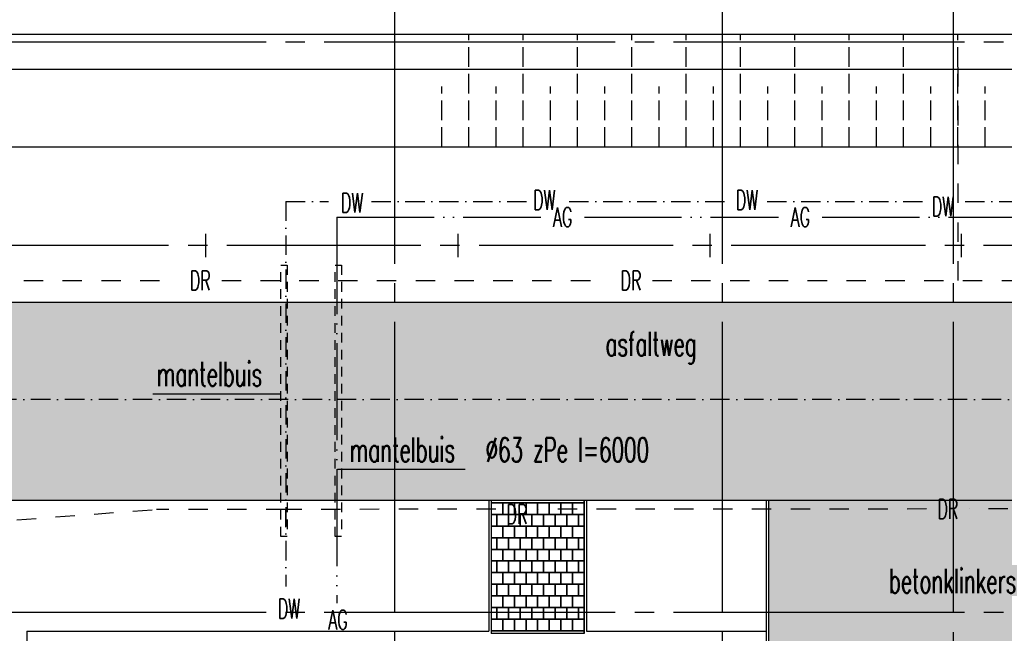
# Model space of a CAD drawing. Extents: x 0 to 295580, y 0 to 170026.
# Tile 11 of 30: x 103029 to 128401, y 113058 to 128878. Entities that reach past the tile are written whole.
import ezdxf
from ezdxf.enums import TextEntityAlignment as Align

# ---------------------------------------------------------------- set-up
doc = ezdxf.new("R2010")
doc.units = 0
doc.header["$LTSCALE"] = 250
for name, pattern in [('CENTRE_S', [3.5, 2, -0.75, 0, -0.75]), ('DCENTRE_L', [13, 10, -1, 0, -1, 0, -1]), ('HIDDEN_M', [2.75, 2, -0.75]), ('HIDDEN_S', [1.75, 1, -0.75]), ('STR4', [26, 20, -2, 2, -2]), ('STRAMIEN_X', [36, 30, -2, 2, -2]), ('STRIPE_M', [4, 2, -2])]:
    doc.linetypes.add(name, pattern=pattern)
for name, color, linetype in [('B0', 51, 'CONTINUOUS'), ('B1', 52, 'CONTINUOUS'), ('B2', 30, 'CONTINUOUS'), ('B3', 110, 'CONTINUOUS'), ('B3-AFRAST', 110, 'STR4'), ('BCL1', 71, 'CENTRE_S'), ('BHL1', 61, 'HIDDEN_S'), ('BHL2', 63, 'HIDDEN_M'), ('BPP-105', 105, 'CONTINUOUS'), ('BPP-33', 33, 'CONTINUOUS'), ('BTXT2', 123, 'CONTINUOUS'), ('BTXT3', 150, 'CONTINUOUS'), ('HULP-AG', 50, 'DCENTRE_L'), ('HULP-DR', 254, 'STRIPE_M'), ('HULP-DW', 130, 'CENTRE_S'), ('MEETLIJNEN', 20, 'STRAMIEN_X')]:
    doc.layers.add(name, color=color, linetype=linetype)
doc.styles.add('SIMPLEX06', font='SIMPLEX.shx', dxfattribs={"width": 0.6, "height": 625})

msp = doc.modelspace()

# ---------------------------------------------------------------- linework, layer by layer
at = {"layer": 'B0'}
for p, q in [((109001.02688, 116482.38874), (98951.02688, 116482.38874)), ((115116.02688, 116482.38874), (115116.02688, 113112.83576)), ((115176.02688, 116482.38874), (115176.02688, 113052.83576)), ((117576.02688, 116482.38874), (117576.02688, 113052.83576)), ((117636.02688, 116482.38874), (117636.02688, 113112.83576)), ((122266.02688, 116482.38874), (122266.02688, 112152.83576)), ((122326.02688, 116482.38874), (122326.02688, 112152.83576)), ((103216.02688, 113112.83576), (103216.02688, 101202.83576)), ((117636.02688, 113112.83576), (122266.02688, 113112.83576))]:
    msp.add_line(p, q, dxfattribs=at)
for points in [[(115326.02688, 115822.38874), (115326.02688, 116122.38874), (115176.02688, 116122.38874), (115176.02688, 115822.38874)], [(117576.02688, 115822.38874), (117576.02688, 116122.38874), (117426.02688, 116122.38874), (117426.02688, 115822.38874)], [(115326.02688, 115222.38874), (115326.02688, 115522.38874), (115176.02688, 115522.38874), (115176.02688, 115222.38874)], [(117576.02688, 115222.38874), (117576.02688, 115522.38874), (117426.02688, 115522.38874), (117426.02688, 115222.38874)], [(115326.02688, 114622.38874), (115326.02688, 114922.38874), (115176.02688, 114922.38874), (115176.02688, 114622.38874)], [(117576.02688, 114622.38874), (117576.02688, 114922.38874), (117426.02688, 114922.38874), (117426.02688, 114622.38874)], [(115326.02688, 114022.38874), (115326.02688, 114322.38874), (115176.02688, 114322.38874), (115176.02688, 114022.38874)], [(117576.02688, 114022.38874), (117576.02688, 114322.38874), (117426.02688, 114322.38874), (117426.02688, 114022.38874)], [(115326.02688, 113422.38874), (115326.02688, 113722.38874), (115176.02688, 113722.38874), (115176.02688, 113422.38874)], [(117576.02688, 113422.38874), (117576.02688, 113722.38874), (117426.02688, 113722.38874), (117426.02688, 113422.38874)]]:
    msp.add_lwpolyline(points, close=True, dxfattribs=at)
at = {"layer": 'B1'}
msp.add_line((45176.02688, 127602.83576), (283866.02688, 127602.83576), dxfattribs=at)
at = {"layer": 'B2'}
for p, q in [((46062.05376, 128502.83576), (282466.02688, 128502.83576)), ((94217.6741, 125602.83576), (285466.02688, 125602.83576)), ((117576.02688, 116422.38874), (115176.02688, 116422.38874)), ((103216.02688, 113112.83576), (115116.02688, 113112.83576))]:
    msp.add_line(p, q, dxfattribs=at)
for points in [[(115176.02688, 116422.38874), (117576.02688, 116422.38874), (117576.02688, 116482.38874), (115176.02688, 116482.38874)], [(115176.02688, 113062.38874), (117576.02688, 113062.38874), (117576.02688, 113122.38874), (115176.02688, 113122.38874)]]:
    msp.add_lwpolyline(points, close=True, dxfattribs=at)
at = {"layer": 'B3'}
for p, q in [((277216.02688, 121582.38874), (93951.02688, 121582.38874)), ((115176.02688, 116482.38874), (108726.02688, 116482.38874)), ((138201.02688, 116482.38874), (117576.02688, 116482.38874))]:
    msp.add_line(p, q, dxfattribs=at)
at = {"layer": 'B3-AFRAST'}
for p, q in [((107816.26268, 123355.9419), (107816.26268, 122757.28076)), ((114316.26268, 123355.9419), (114316.26268, 122757.28076)), ((120816.26268, 123355.9419), (120816.26268, 122757.28076)), ((127291.26268, 123355.9419), (127291.26268, 122757.28076)), ((256366.02688, 123052.83576), (43426.02688, 123052.83576))]:
    msp.add_line(p, q, dxfattribs=at)
at = {"layer": 'BCL1'}
msp.add_line((290216.02688, 119082.38874), (96451.02688, 119082.38874), dxfattribs=at)
at = {"layer": 'BHL1'}
for p, q in [((109760, 115552.83576), (109760, 122552.83576)), ((109760, 122552.83576), (109920, 122552.83576)), ((109920, 122552.83576), (109920, 115552.83576)), ((111160, 115552.83576), (111160, 122552.83576)), ((111160, 122552.83576), (111320, 122552.83576)), ((111320, 122552.83576), (111320, 115552.83576)), ((109920, 115552.83576), (109760, 115552.83576)), ((111320, 115552.83576), (111160, 115552.83576))]:
    msp.add_line(p, q, dxfattribs=at)
at = {"layer": 'BHL2'}
for p, q in [((114603.52515, 125602.83576), (114603.52515, 128502.83576)), ((116003.52515, 125602.83576), (116003.52515, 128502.83576)), ((117403.52515, 125602.83576), (117403.52515, 128502.83576)), ((118803.52515, 125602.83576), (118803.52515, 128502.83576)), ((120203.52515, 125602.83576), (120203.52515, 128502.83576)), ((121603.52515, 125602.83576), (121603.52515, 128502.83576)), ((123003.52515, 125602.83576), (123003.52515, 128502.83576)), ((124403.52515, 125602.83576), (124403.52515, 128502.83576)), ((125803.52515, 125602.83576), (125803.52515, 128502.83576)), ((127203.52515, 125602.83576), (127203.52515, 128502.83576)), ((113911.13364, 125602.83576), (113911.13364, 127156.53307)), ((115311.13364, 125602.83576), (115311.13364, 127156.53307)), ((116711.13364, 125602.83576), (116711.13364, 127156.53307)), ((118111.13364, 125602.83576), (118111.13364, 127156.53307)), ((119511.13364, 125602.83576), (119511.13364, 127156.53307)), ((120911.13364, 125602.83576), (120911.13364, 127156.53307)), ((122311.13364, 125602.83576), (122311.13364, 127156.53307)), ((123711.13364, 125602.83576), (123711.13364, 127156.53307)), ((125111.13364, 125602.83576), (125111.13364, 127156.53307)), ((126511.13364, 125602.83576), (126511.13364, 127156.53307)), ((127911.13364, 125602.83576), (127911.13364, 127156.53307))]:
    msp.add_line(p, q, dxfattribs=at)
at = {"layer": 'BPP-105'}
msp.add_solid([(122326.02688, 112152.83576), (122326.02688, 116482.38874), (131326.02688, 112152.83576), (131326.02688, 116482.38874)], dxfattribs=at)
at = {"layer": 'BPP-33'}
msp.add_solid([(287216.02688, 116582.38874), (287216.02688, 121582.38874), (98951.02688, 116482.38874), (98951.02688, 121582.38874)], dxfattribs=at)
at = {"layer": 'BTXT2'}
for p, q in [((106461.32241, 119230.70311), (109736.27968, 119230.70311)), ((114508.10108, 117278.62427), (111215, 117278.62427))]:
    msp.add_line(p, q, dxfattribs=at)
for points in [[(115176.02688, 116122.38874), (115476.02688, 116122.38874), (115476.02688, 116422.38874), (115176.02688, 116422.38874)], [(115476.02688, 116122.38874), (115776.02688, 116122.38874), (115776.02688, 116422.38874), (115476.02688, 116422.38874)], [(115776.02688, 116122.38874), (116076.02688, 116122.38874), (116076.02688, 116422.38874), (115776.02688, 116422.38874)], [(116076.02688, 116122.38874), (116376.02688, 116122.38874), (116376.02688, 116422.38874), (116076.02688, 116422.38874)], [(116376.02688, 116122.38874), (116676.02688, 116122.38874), (116676.02688, 116422.38874), (116376.02688, 116422.38874)], [(116676.02688, 116122.38874), (116976.02688, 116122.38874), (116976.02688, 116422.38874), (116676.02688, 116422.38874)], [(116976.02688, 116122.38874), (117276.02688, 116122.38874), (117276.02688, 116422.38874), (116976.02688, 116422.38874)], [(117276.02688, 116122.38874), (117576.02688, 116122.38874), (117576.02688, 116422.38874), (117276.02688, 116422.38874)], [(115326.02688, 115822.38874), (115626.02688, 115822.38874), (115626.02688, 116122.38874), (115326.02688, 116122.38874)], [(115626.02688, 115822.38874), (115926.02688, 115822.38874), (115926.02688, 116122.38874), (115626.02688, 116122.38874)], [(115926.02688, 115822.38874), (116226.02688, 115822.38874), (116226.02688, 116122.38874), (115926.02688, 116122.38874)], [(116226.02688, 115822.38874), (116526.02688, 115822.38874), (116526.02688, 116122.38874), (116226.02688, 116122.38874)], [(116526.02688, 115822.38874), (116826.02688, 115822.38874), (116826.02688, 116122.38874), (116526.02688, 116122.38874)], [(116826.02688, 115822.38874), (117126.02688, 115822.38874), (117126.02688, 116122.38874), (116826.02688, 116122.38874)], [(117126.02688, 115822.38874), (117426.02688, 115822.38874), (117426.02688, 116122.38874), (117126.02688, 116122.38874)], [(115176.02688, 115522.38874), (115476.02688, 115522.38874), (115476.02688, 115822.38874), (115176.02688, 115822.38874)], [(115476.02688, 115522.38874), (115776.02688, 115522.38874), (115776.02688, 115822.38874), (115476.02688, 115822.38874)], [(115776.02688, 115522.38874), (116076.02688, 115522.38874), (116076.02688, 115822.38874), (115776.02688, 115822.38874)], [(116076.02688, 115522.38874), (116376.02688, 115522.38874), (116376.02688, 115822.38874), (116076.02688, 115822.38874)], [(116376.02688, 115522.38874), (116676.02688, 115522.38874), (116676.02688, 115822.38874), (116376.02688, 115822.38874)], [(116676.02688, 115522.38874), (116976.02688, 115522.38874), (116976.02688, 115822.38874), (116676.02688, 115822.38874)], [(116976.02688, 115522.38874), (117276.02688, 115522.38874), (117276.02688, 115822.38874), (116976.02688, 115822.38874)], [(117276.02688, 115522.38874), (117576.02688, 115522.38874), (117576.02688, 115822.38874), (117276.02688, 115822.38874)], [(115326.02688, 115222.38874), (115626.02688, 115222.38874), (115626.02688, 115522.38874), (115326.02688, 115522.38874)], [(115626.02688, 115222.38874), (115926.02688, 115222.38874), (115926.02688, 115522.38874), (115626.02688, 115522.38874)], [(115926.02688, 115222.38874), (116226.02688, 115222.38874), (116226.02688, 115522.38874), (115926.02688, 115522.38874)], [(116226.02688, 115222.38874), (116526.02688, 115222.38874), (116526.02688, 115522.38874), (116226.02688, 115522.38874)], [(116526.02688, 115222.38874), (116826.02688, 115222.38874), (116826.02688, 115522.38874), (116526.02688, 115522.38874)], [(116826.02688, 115222.38874), (117126.02688, 115222.38874), (117126.02688, 115522.38874), (116826.02688, 115522.38874)], [(117126.02688, 115222.38874), (117426.02688, 115222.38874), (117426.02688, 115522.38874), (117126.02688, 115522.38874)], [(115176.02688, 114922.38874), (115476.02688, 114922.38874), (115476.02688, 115222.38874), (115176.02688, 115222.38874)], [(115476.02688, 114922.38874), (115776.02688, 114922.38874), (115776.02688, 115222.38874), (115476.02688, 115222.38874)], [(115776.02688, 114922.38874), (116076.02688, 114922.38874), (116076.02688, 115222.38874), (115776.02688, 115222.38874)], [(116076.02688, 114922.38874), (116376.02688, 114922.38874), (116376.02688, 115222.38874), (116076.02688, 115222.38874)], [(116376.02688, 114922.38874), (116676.02688, 114922.38874), (116676.02688, 115222.38874), (116376.02688, 115222.38874)], [(116676.02688, 114922.38874), (116976.02688, 114922.38874), (116976.02688, 115222.38874), (116676.02688, 115222.38874)], [(116976.02688, 114922.38874), (117276.02688, 114922.38874), (117276.02688, 115222.38874), (116976.02688, 115222.38874)], [(117276.02688, 114922.38874), (117576.02688, 114922.38874), (117576.02688, 115222.38874), (117276.02688, 115222.38874)], [(115326.02688, 114622.38874), (115626.02688, 114622.38874), (115626.02688, 114922.38874), (115326.02688, 114922.38874)], [(115626.02688, 114622.38874), (115926.02688, 114622.38874), (115926.02688, 114922.38874), (115626.02688, 114922.38874)], [(115926.02688, 114622.38874), (116226.02688, 114622.38874), (116226.02688, 114922.38874), (115926.02688, 114922.38874)], [(116226.02688, 114622.38874), (116526.02688, 114622.38874), (116526.02688, 114922.38874), (116226.02688, 114922.38874)], [(116526.02688, 114622.38874), (116826.02688, 114622.38874), (116826.02688, 114922.38874), (116526.02688, 114922.38874)], [(116826.02688, 114622.38874), (117126.02688, 114622.38874), (117126.02688, 114922.38874), (116826.02688, 114922.38874)], [(117126.02688, 114622.38874), (117426.02688, 114622.38874), (117426.02688, 114922.38874), (117126.02688, 114922.38874)], [(115176.02688, 114322.38874), (115476.02688, 114322.38874), (115476.02688, 114622.38874), (115176.02688, 114622.38874)], [(115476.02688, 114322.38874), (115776.02688, 114322.38874), (115776.02688, 114622.38874), (115476.02688, 114622.38874)], [(115776.02688, 114322.38874), (116076.02688, 114322.38874), (116076.02688, 114622.38874), (115776.02688, 114622.38874)], [(116076.02688, 114322.38874), (116376.02688, 114322.38874), (116376.02688, 114622.38874), (116076.02688, 114622.38874)], [(116376.02688, 114322.38874), (116676.02688, 114322.38874), (116676.02688, 114622.38874), (116376.02688, 114622.38874)], [(116676.02688, 114322.38874), (116976.02688, 114322.38874), (116976.02688, 114622.38874), (116676.02688, 114622.38874)], [(116976.02688, 114322.38874), (117276.02688, 114322.38874), (117276.02688, 114622.38874), (116976.02688, 114622.38874)], [(117276.02688, 114322.38874), (117576.02688, 114322.38874), (117576.02688, 114622.38874), (117276.02688, 114622.38874)], [(115326.02688, 114022.38874), (115626.02688, 114022.38874), (115626.02688, 114322.38874), (115326.02688, 114322.38874)], [(115626.02688, 114022.38874), (115926.02688, 114022.38874), (115926.02688, 114322.38874), (115626.02688, 114322.38874)], [(115926.02688, 114022.38874), (116226.02688, 114022.38874), (116226.02688, 114322.38874), (115926.02688, 114322.38874)], [(116226.02688, 114022.38874), (116526.02688, 114022.38874), (116526.02688, 114322.38874), (116226.02688, 114322.38874)], [(116526.02688, 114022.38874), (116826.02688, 114022.38874), (116826.02688, 114322.38874), (116526.02688, 114322.38874)], [(116826.02688, 114022.38874), (117126.02688, 114022.38874), (117126.02688, 114322.38874), (116826.02688, 114322.38874)], [(117126.02688, 114022.38874), (117426.02688, 114022.38874), (117426.02688, 114322.38874), (117126.02688, 114322.38874)], [(115176.02688, 113722.38874), (115476.02688, 113722.38874), (115476.02688, 114022.38874), (115176.02688, 114022.38874)], [(115476.02688, 113722.38874), (115776.02688, 113722.38874), (115776.02688, 114022.38874), (115476.02688, 114022.38874)], [(115776.02688, 113722.38874), (116076.02688, 113722.38874), (116076.02688, 114022.38874), (115776.02688, 114022.38874)], [(116076.02688, 113722.38874), (116376.02688, 113722.38874), (116376.02688, 114022.38874), (116076.02688, 114022.38874)], [(116376.02688, 113722.38874), (116676.02688, 113722.38874), (116676.02688, 114022.38874), (116376.02688, 114022.38874)], [(116676.02688, 113722.38874), (116976.02688, 113722.38874), (116976.02688, 114022.38874), (116676.02688, 114022.38874)], [(116976.02688, 113722.38874), (117276.02688, 113722.38874), (117276.02688, 114022.38874), (116976.02688, 114022.38874)], [(117276.02688, 113722.38874), (117576.02688, 113722.38874), (117576.02688, 114022.38874), (117276.02688, 114022.38874)], [(115326.02688, 113422.38874), (115626.02688, 113422.38874), (115626.02688, 113722.38874), (115326.02688, 113722.38874)], [(115626.02688, 113422.38874), (115926.02688, 113422.38874), (115926.02688, 113722.38874), (115626.02688, 113722.38874)], [(115926.02688, 113422.38874), (116226.02688, 113422.38874), (116226.02688, 113722.38874), (115926.02688, 113722.38874)], [(116226.02688, 113422.38874), (116526.02688, 113422.38874), (116526.02688, 113722.38874), (116226.02688, 113722.38874)], [(116526.02688, 113422.38874), (116826.02688, 113422.38874), (116826.02688, 113722.38874), (116526.02688, 113722.38874)], [(116826.02688, 113422.38874), (117126.02688, 113422.38874), (117126.02688, 113722.38874), (116826.02688, 113722.38874)], [(117126.02688, 113422.38874), (117426.02688, 113422.38874), (117426.02688, 113722.38874), (117126.02688, 113722.38874)], [(115176.02688, 113122.38874), (115476.02688, 113122.38874), (115476.02688, 113422.38874), (115176.02688, 113422.38874)], [(115476.02688, 113122.38874), (115776.02688, 113122.38874), (115776.02688, 113422.38874), (115476.02688, 113422.38874)], [(115776.02688, 113122.38874), (116076.02688, 113122.38874), (116076.02688, 113422.38874), (115776.02688, 113422.38874)], [(116076.02688, 113122.38874), (116376.02688, 113122.38874), (116376.02688, 113422.38874), (116076.02688, 113422.38874)], [(116376.02688, 113122.38874), (116676.02688, 113122.38874), (116676.02688, 113422.38874), (116376.02688, 113422.38874)], [(116676.02688, 113122.38874), (116976.02688, 113122.38874), (116976.02688, 113422.38874), (116676.02688, 113422.38874)], [(116976.02688, 113122.38874), (117276.02688, 113122.38874), (117276.02688, 113422.38874), (116976.02688, 113422.38874)], [(117276.02688, 113122.38874), (117576.02688, 113122.38874), (117576.02688, 113422.38874), (117276.02688, 113422.38874)]]:
    msp.add_lwpolyline(points, close=True, dxfattribs=at)
at = {"layer": 'HULP-AG'}
for p, q in [((111205, 123789.32353), (111205, 113833.1929)), ((111205, 123789.32353), (116454.59831, 123789.32353)), ((117583.16974, 123789.32353), (122583.16974, 123789.32353)), ((123711.74116, 123789.32353), (128711.74116, 123789.32353))]:
    msp.add_line(p, q, dxfattribs=at)
at = {"layer": 'HULP-DR'}
for p, q in [((127216.02688, 122152.83576), (127216.02688, 128045.45416)), ((97133.52688, 122152.83576), (107133.52688, 122152.83576)), ((108233.52688, 122152.83576), (118233.52688, 122152.83576)), ((119333.52688, 122152.83576), (129333.52688, 122152.83576)), ((102951.3842, 115982.38874), (106550, 116252.83576)), ((109876.02688, 116252.83576), (106550, 116252.83576)), ((115296.04085, 116256.07468), (109876.02688, 116252.83576)), ((109876.02688, 116252.83576), (109876.02688, 115791.04205)), ((126396.03887, 116262.70788), (116396.04065, 116256.73203)), ((137496.03689, 116269.34109), (127496.03867, 116263.36523))]:
    msp.add_line(p, q, dxfattribs=at)
at = {"layer": 'HULP-DW'}
for p, q in [((109885, 124189.32353), (109885, 114268.90719)), ((109885, 124189.32353), (110990.35817, 124189.32353)), ((112090.35817, 124189.32353), (116090.35817, 124189.32353)), ((117190.35817, 124189.32353), (121190.35817, 124189.32353)), ((122290.35817, 124189.32353), (126290.35817, 124189.32353)), ((127390.35817, 124189.32353), (131390.35817, 124189.32353))]:
    msp.add_line(p, q, dxfattribs=at)
at = {"layer": 'MEETLIJNEN'}
for p, q in [((112693.07602, 14586.27077), (112693.07602, 170025.80184)), ((121143.07602, 14586.27077), (121143.07602, 170025.80184)), ((127093.07602, 14586.27077), (127093.07602, 170025.80184)), ((11877.32481, 128302.83576), (278973.09449, 128302.83576)), ((11877.32481, 113602.83576), (278973.09449, 113602.83576))]:
    msp.add_line(p, q, dxfattribs=at)

# ---------------------------------------------------------------- texts
at = {"layer": 'BTXT2', "style": 'SIMPLEX06', "width": 0.6}
for s, p in [('mantelbuis', (106561.11335, 119430.25683)), ('mantelbuis', (111532.51663, 117478.17799)), ('%%C63 zPe l=6000', (115034.41754, 117475))]:
    msp.add_text(s, height=625, dxfattribs=at).set_placement(p)
at = {"layer": 'BTXT3', "style": 'SIMPLEX06', "width": 0.6}
for s, p in [('asfaltweg', (118126.6421, 120209.44659)), ('betonklinkers', (125430, 114095))]:
    msp.add_text(s, height=625, dxfattribs=at).set_placement(p)
at = {"layer": 'HULP-AG', "style": 'SIMPLEX06', "width": 0.6}
for p in [(117018.88402, 123789.32353), (123147.45545, 123789.32353), (111231.9475, 113407.61559)]:
    msp.add_text('AG', height=500, dxfattribs=at).set_placement(p, align=Align.MIDDLE)
at = {"layer": 'HULP-DR', "style": 'SIMPLEX06', "width": 0.6}
for p in [(107683.52688, 122152.83576), (118783.52688, 122152.83576)]:
    msp.add_text('DR', height=500, dxfattribs=at).set_placement(p, align=Align.MIDDLE)
for p in [(126946.03877, 116263.03656), (115846.04075, 116126.85037)]:
    msp.add_text('DR', height=500, rotation=0.03, dxfattribs=at).set_placement(p, align=Align.MIDDLE)
at = {"layer": 'HULP-DW', "style": 'SIMPLEX06', "width": 0.6}
for p in [(111308.18386, 123909.15628), (116260.29767, 123978.47609), (121479.82563, 123978.47609), (126530.98173, 123810.12798), (109680.69714, 113443.80872)]:
    msp.add_text('DW', height=500, dxfattribs=at).set_placement(p)

doc.saveas('drawing.dxf')
